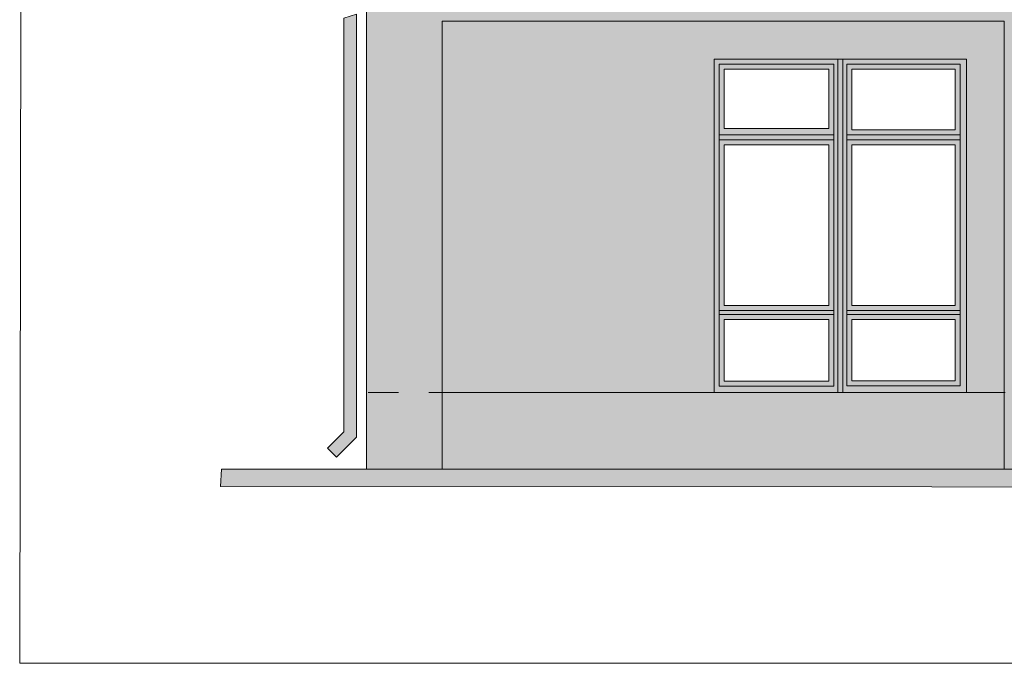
# Model space of a CAD drawing. Header units: millimetres. Extents: x -68772 to 137055, y -73300 to 19650.
# Tile 90 of 212: x 62068 to 69858, y -67215 to -62125. Entities that reach past the tile are written whole.
import ezdxf

# ---------------------------------------------------------------- set-up
doc = ezdxf.new("R2010")
doc.units = ezdxf.units.MM
doc.header["$MEASUREMENT"] = 0
doc.linetypes.add('Przerywana', pattern=[480, 240, -240])
for name, color, linetype, lineweight in [('Nowe_0_Nr_pióra__1', 7, 'Continuous', 18), ('Nowe_0_Nr_pióra__7', 7, 'Continuous', 5), ('Nowe_220-A Ściany_Nr_pióra__1', 7, 'Continuous', 18), ('Nowe_450-K Stropy_Nr_pióra__1', 7, 'Continuous', 18), ('Nowe_810-G Ogólne_Nr_pióra__1', 7, 'Continuous', 18), ('Nowe_810-G Ogólne_Nr_pióra__26', 13, 'Continuous', 18), ('Nowe_810-G Ogólne_Nr_pióra__61', 255, 'Continuous', 18), ('Nowe_810-G Ogólne_Nr_pióra__9', 254, 'Continuous', 18), ('Nowe_Walls_Nr_pióra__1', 7, 'Continuous', 18), ('Walls_Nr_pióra__1', 7, 'Continuous', 18)]:
    doc.layers.add(name, color=color, linetype=linetype, lineweight=lineweight)

msp = doc.modelspace()

# ---------------------------------------------------------------- hatches: boundary and pattern name
at = {"layer": 'Nowe_0_Nr_pióra__1', "linetype": 'Continuous', "lineweight": 18}
msp.add_hatch(color=7, dxfattribs=at).paths.add_polyline_path([(91803.5, -65679.2), (91803.5, -65829), (63657.7, -65817.9), (63663.4, -65679.2)])
at = {"layer": 'Nowe_810-G Ogólne_Nr_pióra__1', "linetype": 'Continuous', "lineweight": 18}
h = msp.add_hatch(dxfattribs=at)
h.set_pattern_fill('CEGŁA___WIĄZANIE_POSPOLITE', style=0, pattern_type=2)
h.set_pattern_definition([(0, (0, 0), (0, 67), []), (90, (0, 0), (-201, 0), [67, -67]), (90, (100.5, 67), (-201, 0), [67, -201, 67, -67]), (90, (50.25, 201), (-100.5, 0), [67, -335])])
h.paths.add_polyline_path([(64810.6, -65679.2), (77115, -65679.2), (77115, -65073.7), (64810.6, -65073.7)])
at = {"layer": 'Nowe_810-G Ogólne_Nr_pióra__26', "linetype": 'Continuous', "lineweight": 18}
msp.add_hatch(color=13, dxfattribs=at).paths.add_polyline_path([(64732.6, -62082), (64632.6, -62112.6), (64632.4, -65384.3), (64503.4, -65513.4), (64574.1, -65584.1), (64732.4, -65425.8)])
at = {"layer": 'Nowe_810-G Ogólne_Nr_pióra__26', "linetype": 'Continuous', "lineweight": 0}
h = msp.add_hatch(color=25, dxfattribs=at)
h.paths.add_polyline_path([(67561.9, -62436.7), (69560, -62436.7), (69560, -65073.7), (67561.9, -65073.7)])
h.paths.add_polyline_path([(67641.9, -62515.2), (68469, -62515.2), (68469, -62985.5), (67641.9, -62985.5)], flags=0)
h.paths.add_polyline_path([(68650.9, -62516), (69469.7, -62516), (69469.7, -62995.5), (68650.9, -62995.5)], flags=0)
h.paths.add_polyline_path([(67641.9, -63114.8), (68469, -63114.8), (68469, -64385.4), (67641.9, -64385.4)], flags=0)
h.paths.add_polyline_path([(68650.9, -63114.8), (69469.6, -63114.8), (69469.6, -64385.4), (68650.9, -64385.4)], flags=0)
h.paths.add_polyline_path([(67641.9, -64496), (68469, -64496), (68469, -64983.7), (67641.9, -64983.7)], flags=0)
h.paths.add_polyline_path([(68650.9, -64496), (69469.6, -64496), (69469.6, -64980.5), (68650.9, -64980.5)], flags=0)
at = {"layer": 'Nowe_810-G Ogólne_Nr_pióra__61', "linetype": 'Continuous', "lineweight": 18}
msp.add_hatch(color=255, dxfattribs=at).paths.add_polyline_path([(65410.6, -65073.7), (67561.9, -65073.7), (67561.9, -62436.7), (69560, -62436.7), (69560, -65073.7), (69855.9, -65073.7), (69855.9, -62136.7), (67072.7, -62136.7), (65410.6, -62136.7)])
at = {"layer": 'Nowe_810-G Ogólne_Nr_pióra__9', "linetype": 'Continuous', "lineweight": 18}
msp.add_hatch(color=254, dxfattribs=at).paths.add_polyline_path([(69855.9, -62136.7), (69855.9, -65679.2), (70455.9, -65679.2), (70455.9, -61399), (64810.6, -61399), (64810.6, -65679.2), (65410.6, -65679.2), (65410.6, -62136.7)])

# ---------------------------------------------------------------- linework, layer by layer
at = {"layer": 'Nowe_0_Nr_pióra__1', "color": 7, "linetype": 'Continuous', "lineweight": 18, "flags": 128}
msp.add_lwpolyline([(91803.5, -65679.2), (91803.5, -65829), (63657.7, -65817.9), (63663.4, -65679.2)], close=True, dxfattribs=at)
at = {"layer": 'Nowe_0_Nr_pióra__7', "color": 7, "linetype": 'Continuous', "lineweight": 5}
for p in [(62116.3, -35194.1), (99079.9, -67215.1)]:
    msp.add_line(p, (62067.6, -67215.1), dxfattribs=at)
at = {"layer": 'Nowe_220-A Ściany_Nr_pióra__1', "color": 7, "linetype": 'Continuous', "lineweight": 18}
for p, q in [((64810.6, -65679.2), (64810.6, -61399)), ((65410.6, -65679.2), (65410.6, -62136.7)), ((69855.9, -65679.2), (69855.9, -62136.7))]:
    msp.add_line(p, q, dxfattribs=at)
at = {"layer": 'Nowe_450-K Stropy_Nr_pióra__1', "color": 7, "linetype": 'Continuous', "lineweight": 18}
msp.add_line((91803.5, -65679.2), (63705.7, -65679.2), dxfattribs=at)
at = {"layer": 'Nowe_810-G Ogólne_Nr_pióra__1', "color": 7, "linetype": 'Continuous', "lineweight": 18, "flags": 128}
for points in [[(64732.6, -62082), (64632.6, -62112.6), (64632.4, -65384.3), (64503.4, -65513.4), (64574.1, -65584.1), (64732.4, -65425.8)], [(65410.6, -65073.7), (67561.9, -65073.7), (67561.9, -62436.7), (69560, -62436.7), (69560, -65073.7), (69855.9, -65073.7), (69855.9, -62136.7), (67072.7, -62136.7), (65410.6, -62136.7)], [(67561.9, -62436.7), (69560, -62436.7), (69560, -65073.7), (67561.9, -65073.7)], [(67641.9, -62515.2), (68469, -62515.2), (68469, -62985.5), (67641.9, -62985.5)], [(68650.9, -62516), (69469.7, -62516), (69469.7, -62995.5), (68650.9, -62995.5)], [(67641.9, -63114.8), (68469, -63114.8), (68469, -64385.4), (67641.9, -64385.4)], [(68650.9, -63114.8), (69469.6, -63114.8), (69469.6, -64385.4), (68650.9, -64385.4)], [(67641.9, -64496), (68469, -64496), (68469, -64983.7), (67641.9, -64983.7)], [(68650.9, -64496), (69469.6, -64496), (69469.6, -64980.5), (68650.9, -64980.5)]]:
    msp.add_lwpolyline(points, close=True, dxfattribs=at)
at = {"layer": 'Nowe_810-G Ogólne_Nr_pióra__1', "color": 7, "linetype": 'Przerywana', "lineweight": 18, "flags": 128}
msp.add_lwpolyline([(64810.6, -65679.2), (77115, -65679.2), (77115, -65073.7), (64810.6, -65073.7)], close=True, dxfattribs=at)
at = {"layer": 'Nowe_Walls_Nr_pióra__1', "color": 7, "linetype": 'Continuous', "lineweight": 18}
for p, q in [((67561.9, -62436.7), (69560, -62436.7)), ((67561.9, -65073.7), (67561.9, -62436.7)), ((68509, -62475.2), (67601.9, -62475.2)), ((67601.9, -62475.2), (67601.9, -65023.7)), ((68509, -65023.7), (68509, -62475.2)), ((68540.9, -62436.7), (68540.9, -65073.7)), ((68580.9, -65073.7), (68580.9, -62436.7)), ((68610.9, -65020.5), (68610.9, -62476)), ((68610.9, -62476), (69509.6, -62476)), ((69509.6, -62476), (69509.6, -65020.5)), ((69560, -62436.7), (69560, -65073.7)), ((68509, -63035.5), (67601.9, -63035.5)), ((67601.9, -63074.8), (68509, -63074.8)), ((69509.6, -63035.5), (68610.9, -63035.5)), ((68610.9, -63074.8), (69509.6, -63074.8)), ((68509, -64425.4), (67601.9, -64425.4)), ((69509.6, -64425.4), (68610.9, -64425.4)), ((67601.9, -64456), (68509, -64456)), ((68610.9, -64456), (69509.6, -64456)), ((67601.9, -65023.7), (68509, -65023.7)), ((69509.6, -65020.5), (68610.9, -65020.5)), ((65410.6, -65073.7), (69855.9, -65073.7)), ((69560, -65073.7), (67561.9, -65073.7))]:
    msp.add_line(p, q, dxfattribs=at)
at = {"layer": 'Walls_Nr_pióra__1', "color": 7, "linetype": 'Continuous', "lineweight": 18}
for p, q in [((67561.9, -65073.7), (67561.9, -62436.7)), ((67561.9, -62436.7), (69560, -62436.7)), ((69560, -62436.7), (69560, -65073.7)), ((69131.5, -65073.7), (67561.9, -65073.7)), ((69560, -65073.7), (69131.5, -65073.7))]:
    msp.add_line(p, q, dxfattribs=at)

doc.saveas('drawing.dxf')
